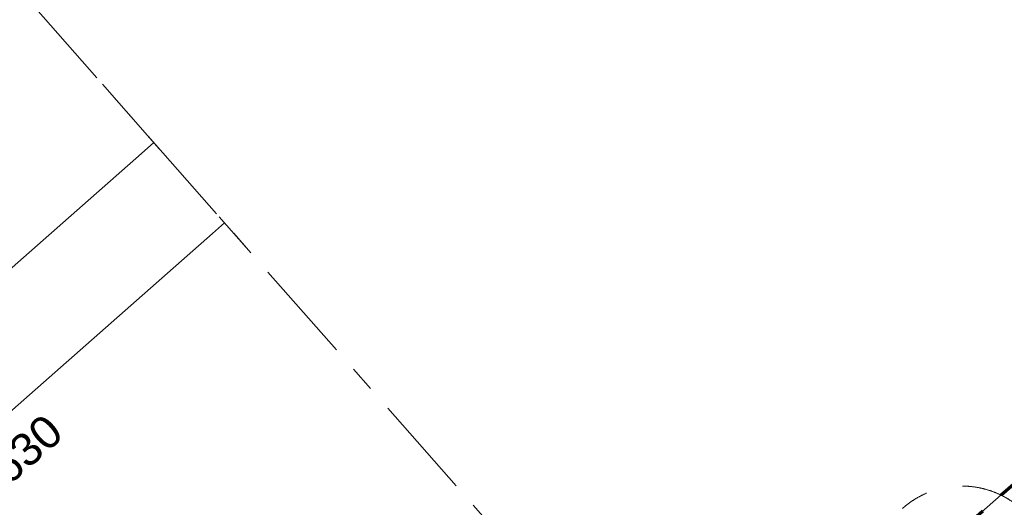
# Model space of a CAD drawing. Header units: millimetres. Extents: x 834119330 to 835277377, y 817781205 to 818243057.
# Tile 34 of 60: x 834328498 to 834340572, y 818050286 to 818056269. Entities that reach past the tile are written whole.
import ezdxf
from ezdxf.xclip import XClip

# ---------------------------------------------------------------- set-up
doc = ezdxf.new("R2010")
doc.units = ezdxf.units.MM
doc.header["$LTSCALE"] = 100
doc.header["$XCLIPFRAME"] = 0
for name, pattern in [('DASHDOT', [25.4, 12.7, -6.35, 0, -6.35]), ('Double dash', [24.5, 10, -3, 2, -3, 2, -4.5]), ('Grid Line', [22.225, 12.7, -3.175, 3.175, -3.175]), ('Long Dash', [13.5, 9, -4.5])]:
    doc.linetypes.add(name, pattern=pattern)
doc.layers.get('0').update_dxf_attribs({"lineweight": 0})
doc.layers.get('Defpoints').update_dxf_attribs({"lineweight": 0})
for name, color, linetype, lineweight in [('A-DOOR', 6, 'Continuous', 13), ('A-DOOR-HDLN', 31, 'Long Dash', 5), ('A-FLOR', 192, 'Continuous', 18), ('ATR01', 7, 'Continuous', 0), ('C-PROP-LINE', 91, 'Double dash', 70), ('DLN020__', 6, 'DASHDOT', 0), ('DLN030_1', 1, 'Continuous', 0), ('DLN210__', 7, 'Continuous', 0), ('Rev_D', 20, 'Continuous', 0), ('SITE BOUNDARY', 4, 'Continuous', 0), ('XREF', 1, 'Continuous', 0)]:
    doc.layers.add(name, color=color, linetype=linetype, lineweight=lineweight)
doc.styles.add('StyleSwis721 Lt BT1', font='swissl.ttf')
doc.dimstyles.new('INTDIM', dxfattribs={"dimtxt": 200, "dimasz": 125, "dimexe": 100, "dimexo": 150, "dimgap": 80, "dimtad": 1, "dimdec": 0, "dimzin": 11, "dimdsep": 46, "dimtxsty": 'StyleSwis721 Lt BT1', "dimblk1": '_Open3011', "dimblk2": '_Open3011', "dimsah": 1, "dimcen": -125, "dimclrd": 256, "dimclre": 256, "dimclrt": 2, "dimaunit": 1, "dimadec": 5, "dimazin": 0, "dimtfac": 1, "dimtdec": 0, "dimtofl": 0, "dimtmove": 2, "dimatfit": 3, "dimldrblk": '_Open3011', "dimfxl": 1, "dimtolj": 1, "dimtzin": 0, "dimlwd": -1, "dimlwe": -1, "dimarcsym": 0})

# ---------------------------------------------------------------- blocks, each defined once
blk = doc.blocks.new('DCW_15a - ARC_Single Steel Door-34802709-0291')
at = {"layer": 'A-DOOR'}
for p, q in [((-550, 150), (-500, 150)), ((-550, 0), (-500, 0))]:
    blk.add_line(p, q, dxfattribs=at)
at = {"layer": 'A-DOOR', "lineweight": 9}
for p, q in [((550, 150), (-550, 150)), ((-550, 150), (-550, 0)), ((550, 0), (550, 150)), ((-550, 0), (550, 0))]:
    blk.add_line(p, q, dxfattribs=at)
at = {"layer": 'A-DOOR-HDLN'}
for p, q in [((-550, 1224), (-500, 1224)), ((-550, 150), (-550, 1224))]:
    blk.add_line(p, q, dxfattribs=at)
blk.add_arc((-549, 126), 1099, 1.2688, 87.4433, dxfattribs=at)
blk = doc.blocks.new('Family - ___-26817389-0291')
at = {"layer": 'C-PROP-LINE'}
blk.add_line((-37256, 131228), (-19055, 145159), dxfattribs=at)
blk = doc.blocks.new('Family - ___-36030442-0291')
at = {"layer": 'C-PROP-LINE'}
blk.add_line((-37256, 131228), (-19055, 145159), dxfattribs=at)
blk = doc.blocks.new('GFDFJ')
at = {"linetype": 'ByBlock'}
h = blk.add_hatch(color=8, dxfattribs=at)
h.dxf.hatch_style = 1
edge = h.paths.add_edge_path()
edge.add_arc((-2752, 159183), 42838, 220.0801, 274.2535)
edge.add_line((425, 116463), (425, 115861))
edge.add_arc((-2752, 159183), 43438, 220.0801, 274.1946, ccw=False)
edge.add_arc((20699921, -24510401), 32205390, 130.0795301, 130.0805975, ccw=False)
edge = h.paths.add_edge_path(flags=17)
edge.add_arc((-36053, 131517), 50, 292.254, 322.6083)
edge.add_line((-36013, 131487), (-35876, 131592))
edge.add_arc((-35894, 131638), 50, 291.067, 323.7953)
edge.add_line((-35854, 131609), (-35726, 131706))
edge.add_arc((-35759, 131408), 300, 40.0801, 83.7627, ccw=False)
edge.add_line((-35529, 131601), (-35988, 131215))
edge.add_arc((-35759, 131408), 300, 171.0995, 220.0795, ccw=False)
edge.add_line((-36055, 131455), (-36034, 131471))
edge = h.paths.add_edge_path(flags=17)
edge.add_arc((-36053, 131517), 50, 292.254, 322.6083)
edge.add_line((-36013, 131487), (-35876, 131592))
edge.add_arc((-35894, 131638), 50, 291.067, 323.7953)
edge.add_line((-35854, 131609), (-35726, 131706))
edge.add_arc((-35759, 131408), 300, 40.0801, 83.7627, ccw=False)
edge.add_line((-35529, 131601), (-35988, 131215))
edge.add_arc((-35759, 131408), 300, 171.0995, 220.0795, ccw=False)
edge.add_line((-36055, 131455), (-36034, 131471))
edge = h.paths.add_edge_path(flags=0)
edge.add_line((-35988, 131215), (-35529, 131601))
edge.add_arc((-35759, 131408), 300, 40.0801, 83.7627)
edge.add_line((-35726, 131706), (-35854, 131609))
edge.add_arc((-35894, 131638), 50, 291.067, 323.7953, ccw=False)
edge.add_line((-35876, 131592), (-36013, 131487))
edge.add_arc((-36053, 131517), 50, 292.254, 322.6083, ccw=False)
edge.add_line((-36034, 131471), (-36055, 131455))
edge.add_arc((-35759, 131408), 300, 171.0995, 220.0795)
at = {"layer": 'A-FLOR'}
blk.add_line((-35985, 132201), (-28691, 137784), dxfattribs=at)
at = {"layer": 'A-DOOR', "rotation": 37.43111749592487}
blk.add_blockref('DCW_15a - ARC_Single Steel Door-34802709-0291', (-33919, 133089), dxfattribs=at)
at = {"layer": 'C-PROP-LINE'}
for name in ['Family - ___-26817389-0291', 'Family - ___-36030442-0291']:
    blk.add_blockref(name, (0, 0), dxfattribs=at)
blk = doc.blocks.new('_Open301')
at = {"layer": 'Rev_D', "linetype": 'ByBlock'}
blk.add_line((0, 0), (-1, 0), dxfattribs=at)
blk = doc.blocks.new('_Open3011')
at = {"layer": 'ATR01', "linetype": 'ByBlock'}
blk.add_line((0, 0), (-1, 0), dxfattribs=at)
at = {"layer": 'ATR01', "linetype": 'ByBlock', "yscale": 1.119319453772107, "zscale": 0.008}
blk.add_blockref('_Open301', (0, 0), dxfattribs=at)
blk = doc.blocks.new('*D2165')
at = {"layer": 'Defpoints', "color": 0, "transparency": 16777216}
for p in [(15491, 22552), (7861, 22001), (15491, 22001)]:
    blk.add_point(p, dxfattribs=at)
at = {"layer": 'DLN030_1', "transparency": 16777216}
for p, q in [((7861, 22151), (7861, 22652)), ((15491, 22151), (15491, 22652)), ((8061, 22552), (15291, 22552))]:
    blk.add_line(p, q, dxfattribs=at)
at = {"layer": 'DLN030_1', "transparency": 16777216, "xscale": 200, "yscale": 200, "zscale": 200}
for p, rotation in [((7861, 22552), 180.0000008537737), ((15491, 22552), 8.537736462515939e-07)]:
    blk.add_blockref('_Open3011', p, dxfattribs=dict(at, rotation=rotation))
at = {"layer": 'DLN030_1', "color": 2, "transparency": 16777216, "insert": (11676, 22072), "char_height": 400, "attachment_point": 5, "rotation": 0, "style": 'StyleSwis721 Lt BT1'}
blk.add_mtext('\\A1;7630', dxfattribs=at)
blk = doc.blocks.new('*D2168')
at = {"layer": 'Defpoints', "color": 0, "transparency": 16777216}
for p in [(-4400, 25116), (15491, 24967), (15491, 23864)]:
    blk.add_point(p, dxfattribs=at)
at = {"layer": 'DLN030_1', "transparency": 16777216}
for p, q in [((-4400, 24966), (-4400, 23764)), ((15491, 24817), (15491, 23764)), ((-4200, 23864), (15291, 23864))]:
    blk.add_line(p, q, dxfattribs=at)
at = {"layer": 'DLN030_1', "transparency": 16777216, "xscale": 200, "yscale": 200, "zscale": 200, "rotation": 180}
blk.add_blockref('_Open3011', (-4400, 23864), dxfattribs=at)
at = {"layer": 'DLN030_1', "transparency": 16777216, "xscale": 200, "yscale": 200, "zscale": 200}
blk.add_blockref('_Open3011', (15491, 23864), dxfattribs=at)
at = {"layer": 'DLN030_1', "color": 2, "transparency": 16777216, "insert": (5384, 25110), "char_height": 400, "attachment_point": 5, "style": 'StyleSwis721 Lt BT1'}
blk.add_mtext('\\A1;19891', dxfattribs=at)
blk = doc.blocks.new('Grid Line')
at = {"layer": 'DLN020__', "linetype": 'Grid Line'}
blk.add_line((15490.9, -35085.3), (15490.9, 27471), dxfattribs=at)
at = {"layer": 'DLN030_1'}
for base, p1, p2, angle, override, picture, middle in [((15490.9, 23864.2), (-4400, 25116.1), (15490.9, 24966.6), 0, {"dimscale": 1, "dimtxt": 400, "dimasz": 200, "dimexe": 100, "dimexo": 150, "dimgap": 80, "dimtad": 1, "dimtih": 0, "dimtoh": 0, "dimlfac": 1, "dimpost": '<>', "dimblk1": '_Open3011', "dimblk2": '_Open3011', "dimsah": 1, "dimcen": -125, "dimse1": 0, "dimse2": 0, "dimclre": 256, "dimclrt": 2, "dimtol": 0, "dimtfac": 0.444444, "dimtofl": 0, "dimtmove": 2, "dimatfit": 3, "dimfrac": 0, "dimtolj": 1, "dimlwe": 65535}, '*D2168', (5383.7, 25109.8)), ((15490.9, 22552.1), (7860.9, 22001.1), (15490.9, 22001.1), 180, {"dimtxt": 400, "dimasz": 200, "dimpost": '<>', "dimtfac": 0.444444}, '*D2165', (11675.9, 22072.1))]:
    dim = blk.add_linear_dim(base=base, p1=p1, p2=p2, angle=angle, dimstyle='INTDIM', override=override, dxfattribs=at)
    dim.commit()
    dim.dimension.update_dxf_attribs({"geometry": picture, "text_midpoint": middle, "dimtype": 128})

msp = doc.modelspace()

# ---------------------------------------------------------------- hatches: boundary and pattern name
at = {"layer": 'DLN210__', "linetype": 'Continuous', "ltscale": 0.2}
h = msp.add_hatch(dxfattribs=at)
h.set_pattern_fill('DGN_ANSI31', color=8, scale=50, style=0, pattern_type=2)
h.set_pattern_definition([(210.400428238, (863011267.5, 1206484926.75), (80.333883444, -136.92344456), [])])
edge = h.paths.add_edge_path()
edge.add_arc((834371684.1, 818081146.7), 41786.9, 227.65707, 266.3878)
edge.add_line((834369051.4, 818039442.9), (834369410, 818034561))
edge.add_arc((834370323.2, 818078040.6), 43489.2, 224.03554, 268.79679, ccw=False)
edge.add_line((834339058.5, 818047811), (834338455.7, 818047878.7))
edge.add_line((834338455.7, 818047878.7), (834337717.5, 818047229))
edge.add_line((834337717.5, 818047229), (834337630.3, 818047351.8))
edge.add_line((834337630.3, 818047351.8), (834341102.7, 818050353))
edge.add_arc((834342265.5, 818048857.1), 1894.7, 47.81157, 127.85705, ccw=False)

# ---------------------------------------------------------------- next in the draw order: block references
at = {"layer": 'XREF'}
ref = msp.add_blockref('GFDFJ', (834383479.8, 817919256.6, 0), dxfattribs=dict(at, rotation=3.918723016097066))
XClip(ref).set_block_clipping_path([(5485.2871387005, 92439.0911762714), (5734.8095794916, 123267.2635626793), (-2738.982164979, 122624.1580972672), (-16369.5680283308, 125518.488471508), (-29756.8661227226, 134340.3785476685), (-32895.8137737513, 137192.1962072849), (-39207.4881345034, 133495.6045802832), (-38879.1816080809, 130880.8986371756), (-26117.7251902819, 119750.611079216), (-11436.3051451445, 114233.6986478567), (-1047.9157642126, 113228.8738565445), (-1506.6967458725, 92323.6383593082)])

# ---------------------------------------------------------------- next in the draw order: block references
at = {"layer": 'SITE BOUNDARY', "color": 1, "rotation": 41.35019583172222}
msp.add_blockref('Grid Line', (834334280.8, 818026612.6, 0), dxfattribs=at)

doc.saveas('drawing.dxf')
